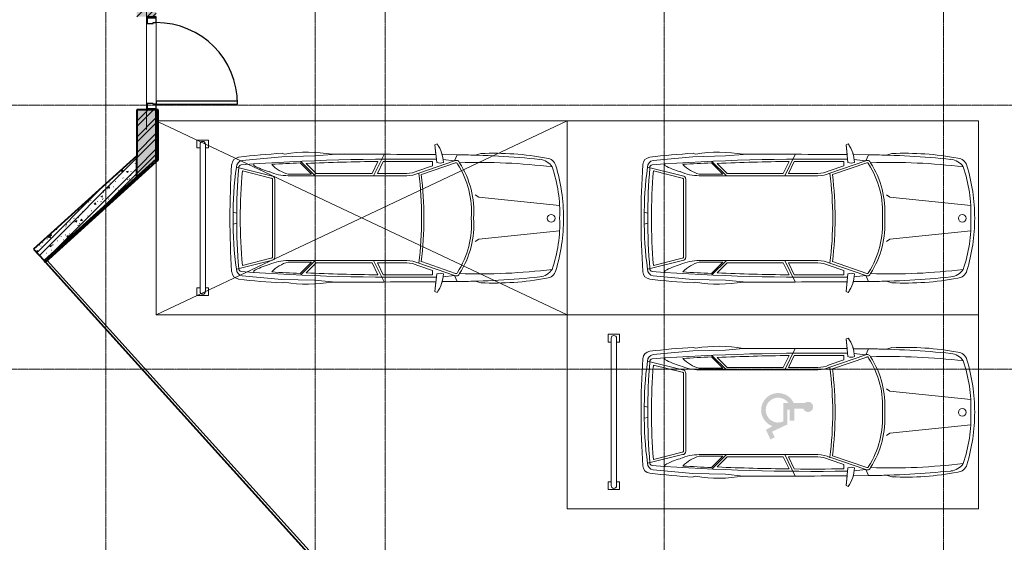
# Model space of a CAD drawing. Header units: millimetres. Extents: x 5617 to 137993, y -10603 to 156644.
# Tile 16 of 79: x 52767 to 65460, y 30870 to 37603. Entities that reach past the tile are written whole.
import ezdxf

# ---------------------------------------------------------------- set-up
doc = ezdxf.new("R2010")
doc.units = ezdxf.units.MM
doc.linetypes.add('ADSK_Линия сетки', pattern=[25, 20, -2.5, 0, -2.5])
doc.linetypes.add('Линия сетки', pattern=[25, 20, -2.5, 0, -2.5])
for name, color, linetype, lineweight in [('Двери', 7, 'Continuous', 18), ('Каркас несущий', 7, 'Continuous', 18), ('Каркас_Импост', 7, 'Continuous', 30), ('Монтажный зазор', 7, 'Continuous', 30), ('Оси', 7, 'Continuous', 9), ('Панель', 7, 'Continuous', 30), ('Парковка', 7, 'Continuous', 18), ('Перекрытия', 7, 'Continuous', 18), ('Стены разрез', 7, 'Continuous', 40), ('Стены штриховка', 7, 'Continuous', 40), ('Элементы узлов', 7, 'Continuous', 18)]:
    doc.layers.add(name, color=color, linetype=linetype, lineweight=lineweight)
pattern_1 = [(50, (0, 0), (218.62117, -19.1268), [22.86, -251.46]), (355, (0, 0), (-42.2919, 229.2684), [18.288, -201.168]), (100.451, (18.22, -1.6), (176.3311, 210.1396), [19.428, -213.708]), (46.184, (0, 60.96), (325.295, -50.4516), [34.29, -377.19]), (96.636, (27.1, 56.76), (284.883, 296.9127), [29.142, -320.562]), (351.184, (0, 60.96), (284.8858, 296.9107), [27.432, -301.752]), (21, (30.48, 45.72), (181.9375, -122.7183), [22.86, -251.46]), (326, (30.48, 45.72), (74.1622, 221.0262), [18.288, -201.168]), (71.451, (45.64, 35.5), (256.10035, 98.30526), [19.428, -213.708]), (37.5, (0, 0), (3.70639, 101.4659), [3.353, -195.377, 3.353, -200.863, -201.93]), (37.5, (0, 0), (3.70639, 101.4659), [-402.946, 3.353, -198.577]), (7.5, (0, 0), (80.18358, 120.21653), [3.353, -113.081, 3.353, -190.805, -76.962]), (7.5, (0, 0), (80.18358, 120.21653), [-310.591, 3.353, -73.609]), (327.5, (-67.97, 0), (162.70865, -6.87497), [3.353, -72.847, 3.353, -234.391, -315.468]), (327.5, (-67.97, 0), (162.70865, -6.87497), [-313.944, 3.353, -312.115]), (317.5, (-98.45, 0), (177.75468, 30.51183), [3.353, -95.707, 3.353, -154.534, -224.028]), (317.5, (-98.45, 0), (177.75468, 30.51183), [-256.946, 3.353, -220.675])]
pattern_2 = [(45, (0, 0), (-101.02788, 101.02788), []), (45, (67.35, 0), (-101.02788, 101.02788), [])]
pattern_3 = [(0, (0, 0), (406.4, 101.6), [33.528, -271.272, 33.528, -271.272, -1625.6]), (0, (0, 0), (406.4, 101.6), [-609.6, 33.528, -576.072, 33.528, -271.272, -711.2]), (0, (0, 0), (406.4, 101.6), [-1524, 33.528, -169.672, 33.528, -474.472]), (120, (152.4, 50.8), (-291.18818, 301.15272), [33.528, -271.272, 33.528, -271.272, -1625.6]), (120, (152.4, 50.8), (-291.18818, 301.15272), [-609.6, 33.528, -576.072, 33.528, -271.272, -711.2]), (120, (152.4, 50.8), (-291.18818, 301.15272), [-1524, 33.528, -169.672, 33.528, -474.472]), (240, (203.2, 254), (-115.21182, -402.75272), [33.528, -271.272, 33.528, -271.272, -1625.6]), (240, (203.2, 254), (-115.21182, -402.75272), [-609.6, 33.528, -576.072, 33.528, -271.272, -711.2]), (240, (203.2, 254), (-115.21182, -402.75272), [-1524, 33.528, -169.672, 33.528, -474.472])]

# ---------------------------------------------------------------- blocks, each defined once
blk = doc.blocks.new('101_Дверь_Однопольная - _ПЧ_Мет_1000х2000_Служеб помещения_EI30_Л-4470681-МКСС_LB01_-7_650__Кабельные конструкции_Лотки_3')
at = {"layer": 'Каркас_Импост', "color": 253, "true_color": 0xaaaaaa}
for p, q in [((-525, 125), (-585, 125)), ((-585, 125), (-585, 10)), ((-585, 10), (-515, 10)), ((-525, 85), (-525, 125)), ((-515, 85), (-525, 85)), ((-515, 10), (-515, 85)), ((525, 85), (515, 85)), ((515, 85), (515, 10)), ((515, 10), (585, 10)), ((585, 125), (525, 125)), ((525, 125), (525, 85)), ((585, 10), (585, 125))]:
    blk.add_line(p, q, dxfattribs=at)
at = {"layer": 'Монтажный зазор', "color": 253, "true_color": 0xaaaaaa}
for p, q in [((-585, 125), (-600, 125)), ((-600, 125), (-600, 10)), ((-600, 10), (-585, 10)), ((-585, 10), (-585, 125)), ((600, 125), (585, 125)), ((585, 125), (585, 10)), ((585, 10), (600, 10)), ((600, 10), (600, 125))]:
    blk.add_line(p, q, dxfattribs=at)
at = {"layer": 'Панель', "color": 253, "true_color": 0xaaaaaa}
for p, q in [((525, 1175), (485, 1175)), ((485, 1175), (485, 125)), ((525, 125), (525, 1175)), ((485, 125), (525, 125))]:
    blk.add_line(p, q, dxfattribs=at)
blk.add_arc((525, 125), 1050, 90, 180, dxfattribs=at)
blk = doc.blocks.new('ПР - _ПЧ_1200_250_Оп250-250_Шаг300_Арм16_Арм10-4470704-МКСС_LB01_-7_650__Кабельные конструкции_Лотки_3')
at = {"layer": 'Каркас несущий', "color": 21, "true_color": 0xffaaaa}
for p, q in [((-850, 0), (850, 0)), ((-850, 0), (850, 0)), ((-600, 0), (600, 0))]:
    blk.add_line(p, q, dxfattribs=at)
blk = doc.blocks.new('199_Парковочные места 3 класса и МГН - Средний класс-5604848-МКСС_LB01_-7_650__Кабельные конструкции_Лотки_3')
at = {"layer": 'Парковка', "color": 253, "true_color": 0xaaaaaa}
for p, q in [((0, -5300), (0, 0)), ((0, 0), (2500, 0)), ((2500, 0), (2500, -5300)), ((2500, -5300), (0, -5300))]:
    blk.add_line(p, q, dxfattribs=at)
at = {"layer": 'Элементы узлов', "color": 253, "true_color": 0xaaaaaa}
for p, q in [((984, -1142), (1090, -99)), ((1524, -1142), (1418, -99)), ((422, -1114), (442, -1185)), ((422, -1114), (442, -1185)), ((953, -1186), (984, -1142)), ((1555, -1186), (1524, -1142)), ((2085, -1114), (2065, -1185)), ((2065, -1185), (2085, -1114)), ((436, -1612), (438, -1418)), ((438, -1418), (436, -1612)), ((515, -1453), (438, -1418)), ((515, -1453), (497, -1605)), ((515, -1453), (673, -1914)), ((543, -1440), (693, -1881)), ((1965, -1440), (1814, -1881)), ((1992, -1453), (1835, -1914)), ((1992, -1453), (2070, -1418)), ((1992, -1453), (2011, -1605)), ((2072, -1612), (2070, -1418)), ((2072, -1612), (2070, -1418)), ((298, -1678), (308, -1707)), ((298, -1678), (308, -1707)), ((308, -1707), (536, -1683)), ((308, -1707), (435, -1693)), ((580, -1736), (525, -1736)), ((580, -1736), (645, -1925)), ((1927, -1736), (1863, -1925)), ((1927, -1736), (1983, -1736)), ((2200, -1707), (1972, -1683)), ((2072, -1693), (2200, -1707)), ((2210, -1678), (2200, -1707)), ((2200, -1707), (2210, -1678)), ((678, -2069), (678, -2449)), ((708, -2069), (708, -3598)), ((1800, -2069), (1800, -3598)), ((1830, -2069), (1830, -2449)), ((708, -2497), (432, -2363)), ((678, -2449), (523, -2374)), ((1800, -2497), (2076, -2363)), ((1830, -2449), (1984, -2374)), ((678, -2516), (524, -2441)), ((678, -2516), (678, -3237)), ((1830, -2516), (1984, -2441)), ((1830, -2516), (1830, -3237)), ((453, -3260), (432, -3033)), ((2054, -3260), (2076, -3033)), ((463, -3682), (453, -3260)), ((708, -3249), (522, -3435)), ((688, -3297), (542, -3443)), ((678, -3237), (549, -3366)), ((688, -3297), (688, -3598)), ((1800, -3249), (1986, -3435)), ((1820, -3297), (1820, -3598)), ((1820, -3297), (1966, -3443)), ((1830, -3237), (1959, -3366)), ((2045, -3682), (2054, -3260)), ((419, -3676), (428, -3642)), ((428, -3642), (419, -3676)), ((2088, -3676), (2079, -3642)), ((2088, -3676), (2079, -3642)), ((512, -4192), (463, -3682)), ((1254, -3771), (754, -3771)), ((1254, -3801), (754, -3801)), ((1254, -3771), (1754, -3771)), ((1254, -3801), (1754, -3801)), ((1996, -4192), (2045, -3682)), ((708, -3817), (596, -4265)), ((738, -3820), (646, -4189)), ((1770, -3820), (1862, -4189)), ((1800, -3817), (1912, -4265)), ((574, -4042), (555, -4042)), ((1933, -4042), (1953, -4042)), ((1188, -4261), (1177, -4307)), ((1320, -4261), (1331, -4307))]:
    blk.add_line(p, q, dxfattribs=at)
blk.add_circle((1256, -208), 49.6, dxfattribs=at)
for centre, radius, start, end in [((1254, -2377), 2329, 90.0001, 106.8716), ((1254, -2377), 2329, 90.0001, 106.8716), ((1178, -1869), 1772, 87.5536, 109.2869), ((1254, -2377), 2329, 73.1284, 89.9999), ((1254, -2377), 2329, 73.1284, 89.9999), ((1329, -1869), 1772, 70.7131, 92.4464), ((617, -279), 137, 106.8716, 175.0665), ((617, -279), 137, 106.8716, 175.0665), ((710, -376), 215, 123.1556, 174.2587), ((8358, -1141), 7822, 173.0609, 181.8195), ((1797, -376), 215, 5.7413, 56.8444), ((-5850, -1141), 7822, 358.1805, 6.9391), ((1890, -279), 137, 4.9335, 73.1284), ((1890, -279), 137, 4.9335, 73.1284), ((3991, -937), 3573, 169.195, 182.843), ((3991, -937), 3573, 169.195, 182.843), ((12318, -1543), 11881, 174.2587, 179.4003), ((-9810, -1543), 11881, 0.5997, 5.7413), ((-1483, -937), 3573, 357.157, 10.805), ((-1483, -937), 3573, 357.157, 10.805), ((12318, -1543), 11881, 178.2769, 179.4003), ((1172, -2380), 1175, 86.0181, 122.5623), ((1172, -2380), 1145, 85.9136, 122.5623), ((1335, -2380), 1175, 57.4377, 93.9819), ((1335, -2380), 1145, 57.2304, 94.0864), ((-9810, -1543), 11881, 0.5997, 1.7231), ((555, -1432), 44.9, 110.1373, 207.9235), ((1953, -1432), 44.9, 332.0765, 69.8627), ((555, -1432), 14.9, 110.1373, 214.6567), ((1953, -1432), 14.9, 325.3433, 79.1758), ((546, -2020), 422, 91.3449, 125.9666), ((546, -2020), 422, 105.0802, 125.9666), ((444, -1640), 101, 335.1844, 24.8156), ((2064, -1640), 101, 155.1844, 204.8156), ((1962, -2020), 422, 54.0334, 88.6551), ((1962, -2020), 422, 54.0334, 74.9198), ((122295, -2694), 121864, 179.52958, 180.15962), ((122295, -2694), 121864, 179.52958, 180.15962), ((30000, -2118), 29508, 179.1634, 184.0543), ((30000, -2118), 29478, 179.2582, 180.4979), ((-27492, -2118), 29508, 355.9457, 0.8366), ((-27492, -2118), 29478, 359.5021, 0.7418), ((-119787, -2694), 121864, 359.84038, 0.47042), ((-119787, -2694), 121864, 359.84038, 0.47042), ((1254, -6445), 4567, 82.6909, 97.3089), ((1254, -6445), 4597, 82.9964, 97.0033), ((308, -2078), 370, 1.3171, 24.386), ((308, -2078), 400, 1.2667, 24.1731), ((2200, -2078), 400, 155.8269, 178.7333), ((2200, -2078), 370, 155.614, 178.6829), ((30000, -2118), 29478, 180.6284, 182.4261), ((-27492, -2118), 29478, 357.5739, 359.3716), ((2198, -3346), 1794, 169.9492, 189.4665), ((2198, -3346), 1794, 169.9492, 189.4665), ((310, -3346), 1794, 350.5335, 10.0508), ((310, -3346), 1794, 350.5335, 10.0508), ((30000, -2118), 29488, 182.5757, 183.2896), ((-27492, -2118), 29488, 356.7104, 357.4243), ((9206, -3182), 8801, 183.2167, 186.8835), ((9206, -3182), 8801, 183.2167, 186.8835), ((270, -3492), 431, 312.4417, 345.7397), ((104, -3598), 603, 335.9999, 0.0001), ((2403, -3598), 603, 179.9999, 204.0001), ((2238, -3492), 431, 194.2603, 227.5583), ((-6698, -3182), 8801, 353.1165, 356.7833), ((-6698, -3182), 8801, 353.1165, 356.7833), ((754, -3817), 46.1, 90, 180), ((754, -3817), 16.1, 90, 189.7873), ((1754, -3817), 46.1, 0, 90), ((1754, -3817), 16.1, 350.2127, 90), ((-103, -3648), 783, 329.8554, 345.5814), ((2611, -3648), 783, 194.4186, 210.1446), ((571, -4224), 103, 186.8835, 266.3593), ((571, -4224), 103, 186.8835, 266.3593), ((593, -4184), 81.1, 185.6929, 272.4229), ((600, -4202), 33.8, 184.0543, 277.095), ((1185, -180), 4128, 261.7908, 270.9499), ((1254, 3792), 8054, 265.3719, 274.6281), ((1254, 2689), 6905, 264.9489, 275.0511), ((1322, -180), 4128, 269.0501, 278.2092), ((1908, -4202), 33.8, 262.905, 355.9457), ((1915, -4184), 81.1, 267.5771, 354.3071), ((1937, -4224), 103, 273.6407, 353.1165), ((1937, -4224), 103, 273.6407, 353.1165), ((1250, 6442), 10791, 266.3593, 270.0213), ((1250, 6442), 10791, 266.3593, 270.0213), ((1258, 6442), 10791, 269.9787, 273.6407), ((1258, 6442), 10791, 269.9787, 273.6407)]:
    blk.add_arc(centre, radius, start, end, dxfattribs=at)
blk = doc.blocks.new('199_Парковочные места 3 класса и МГН - МГН_М1-М3_-5633075-МКСС_LB01_-7_650__Кабельные конструкции_Лотки_3')
at = {"layer": 'Парковка'}
h = blk.add_hatch(color=256, dxfattribs=at)
h.paths.add_polyline_path([(1605, -2681), (1578, -2625), (1504, -2660), (1413, -2465), (1219, -2465), (1219, -2434), (1364, -2434), (1364, -2372), (1207, -2372), (1207, -2258), (1222, -2251), (1234, -2240), (1244, -2226), (1249, -2210), (1251, -2194), (1248, -2177), (1241, -2162), (1231, -2149), (1218, -2139), (1202, -2133), (1186, -2131), (1169, -2133), (1154, -2139), (1141, -2148), (1130, -2161), (1123, -2176), (1120, -2193), (1121, -2209), (1127, -2225), (1136, -2239), (1136, -2380), (1092, -2407), (1056, -2442), (1028, -2485), (1012, -2533), (1006, -2584), (1013, -2634), (1031, -2682), (1059, -2724), (1096, -2759), (1141, -2784), (1190, -2798), (1240, -2801), (1291, -2792), (1337, -2772), (1378, -2741), (1411, -2702), (1434, -2657), (1481, -2739)])
h.paths.add_polyline_path([(1387, -2596), (1378, -2635), (1360, -2671), (1333, -2701), (1300, -2724), (1262, -2738), (1222, -2742), (1182, -2736), (1145, -2720), (1113, -2695), (1089, -2663), (1072, -2626), (1066, -2587), (1070, -2547), (1083, -2509), (1106, -2475), (1136, -2448), (1136, -2517), (1374, -2517), (1385, -2555)])
at = {"layer": 'Парковка', "color": 253, "true_color": 0xaaaaaa}
for p, q in [((0, -5300), (0, 0)), ((0, 0), (2500, 0)), ((2500, 0), (2500, -5300)), ((250, -4625), (250, -4775)), ((250, -4625), (350, -4625)), ((300, -4665), (2200, -4665)), ((350, -4625), (350, -4665)), ((2150, -4625), (2150, -4665)), ((2150, -4625), (2250, -4625)), ((2250, -4625), (2250, -4775)), ((250, -4775), (350, -4775)), ((300, -4735), (2200, -4735)), ((350, -4735), (350, -4775)), ((2150, -4735), (2150, -4775)), ((2150, -4775), (2250, -4775)), ((2500, -5300), (0, -5300))]:
    blk.add_line(p, q, dxfattribs=at)
for centre, start, end in [((300, -4700), 90, 270), ((2200, -4700), 270, 90)]:
    blk.add_arc(centre, 35, start, end, dxfattribs=at)
at = {"layer": 'Элементы узлов', "color": 253, "true_color": 0xaaaaaa}
for p, q in [((984, -1142), (1090, -99)), ((1524, -1142), (1418, -99)), ((422, -1114), (442, -1185)), ((422, -1114), (442, -1185)), ((953, -1186), (984, -1142)), ((1555, -1186), (1524, -1142)), ((2085, -1114), (2065, -1185)), ((2065, -1185), (2085, -1114)), ((436, -1612), (438, -1418)), ((438, -1418), (436, -1612)), ((515, -1453), (438, -1418)), ((515, -1453), (497, -1605)), ((515, -1453), (673, -1914)), ((543, -1440), (693, -1881)), ((1965, -1440), (1814, -1881)), ((1992, -1453), (1835, -1914)), ((1992, -1453), (2070, -1418)), ((1992, -1453), (2011, -1605)), ((2072, -1612), (2070, -1418)), ((2072, -1612), (2070, -1418)), ((298, -1678), (308, -1707)), ((298, -1678), (308, -1707)), ((308, -1707), (536, -1683)), ((308, -1707), (435, -1693)), ((580, -1736), (525, -1736)), ((580, -1736), (645, -1925)), ((1927, -1736), (1863, -1925)), ((1927, -1736), (1983, -1736)), ((2200, -1707), (1972, -1683)), ((2072, -1693), (2200, -1707)), ((2210, -1678), (2200, -1707)), ((2200, -1707), (2210, -1678)), ((678, -2069), (678, -2449)), ((708, -2069), (708, -3598)), ((1800, -2069), (1800, -3598)), ((1830, -2069), (1830, -2449)), ((708, -2497), (432, -2363)), ((678, -2449), (523, -2374)), ((1800, -2497), (2076, -2363)), ((1830, -2449), (1984, -2374)), ((678, -2516), (524, -2441)), ((678, -2516), (678, -3237)), ((1830, -2516), (1984, -2441)), ((1830, -2516), (1830, -3237)), ((453, -3260), (432, -3033)), ((2054, -3260), (2076, -3033)), ((463, -3682), (453, -3260)), ((708, -3249), (522, -3435)), ((688, -3297), (542, -3443)), ((678, -3237), (549, -3366)), ((688, -3297), (688, -3598)), ((1800, -3249), (1986, -3435)), ((1820, -3297), (1820, -3598)), ((1820, -3297), (1966, -3443)), ((1830, -3237), (1959, -3366)), ((2045, -3682), (2054, -3260)), ((419, -3676), (428, -3642)), ((428, -3642), (419, -3676)), ((2088, -3676), (2079, -3642)), ((2088, -3676), (2079, -3642)), ((512, -4192), (463, -3682)), ((1254, -3771), (754, -3771)), ((1254, -3801), (754, -3801)), ((1254, -3771), (1754, -3771)), ((1254, -3801), (1754, -3801)), ((1996, -4192), (2045, -3682)), ((708, -3817), (596, -4265)), ((738, -3820), (646, -4189)), ((1770, -3820), (1862, -4189)), ((1800, -3817), (1912, -4265)), ((574, -4042), (555, -4042)), ((1933, -4042), (1953, -4042)), ((1188, -4261), (1177, -4307)), ((1320, -4261), (1331, -4307))]:
    blk.add_line(p, q, dxfattribs=at)
blk.add_circle((1256, -208), 49.6, dxfattribs=at)
for centre, radius, start, end in [((1254, -2377), 2329, 90.0001, 106.8716), ((1254, -2377), 2329, 90.0001, 106.8716), ((1178, -1869), 1772, 87.5536, 109.2869), ((1254, -2377), 2329, 73.1284, 89.9999), ((1254, -2377), 2329, 73.1284, 89.9999), ((1329, -1869), 1772, 70.7131, 92.4464), ((617, -279), 137, 106.8716, 175.0665), ((617, -279), 137, 106.8716, 175.0665), ((710, -376), 215, 123.1556, 174.2587), ((8358, -1141), 7822, 173.0609, 181.8195), ((1797, -376), 215, 5.7413, 56.8444), ((-5850, -1141), 7822, 358.1805, 6.9391), ((1890, -279), 137, 4.9335, 73.1284), ((1890, -279), 137, 4.9335, 73.1284), ((3991, -937), 3573, 169.195, 182.843), ((3991, -937), 3573, 169.195, 182.843), ((12318, -1543), 11881, 174.2587, 179.4003), ((-9810, -1543), 11881, 0.5997, 5.7413), ((-1483, -937), 3573, 357.157, 10.805), ((-1483, -937), 3573, 357.157, 10.805), ((12318, -1543), 11881, 178.2769, 179.4003), ((1172, -2380), 1175, 86.0181, 122.5623), ((1172, -2380), 1145, 85.9136, 122.5623), ((1335, -2380), 1175, 57.4377, 93.9819), ((1335, -2380), 1145, 57.2304, 94.0864), ((-9810, -1543), 11881, 0.5997, 1.7231), ((555, -1432), 44.9, 110.1373, 207.9235), ((1953, -1432), 44.9, 332.0765, 69.8627), ((555, -1432), 14.9, 110.1373, 214.6567), ((1953, -1432), 14.9, 325.3433, 79.1758), ((546, -2020), 422, 91.3449, 125.9666), ((546, -2020), 422, 105.0802, 125.9666), ((444, -1640), 101, 335.1844, 24.8156), ((2064, -1640), 101, 155.1844, 204.8156), ((1962, -2020), 422, 54.0334, 88.6551), ((1962, -2020), 422, 54.0334, 74.9198), ((122295, -2694), 121864, 179.52958, 180.15962), ((122295, -2694), 121864, 179.52958, 180.15962), ((30000, -2118), 29508, 179.1634, 184.0543), ((30000, -2118), 29478, 179.2582, 180.4979), ((-27492, -2118), 29508, 355.9457, 0.8366), ((-27492, -2118), 29478, 359.5021, 0.7418), ((-119787, -2694), 121864, 359.84038, 0.47042), ((-119787, -2694), 121864, 359.84038, 0.47042), ((1254, -6445), 4567, 82.6909, 97.3089), ((1254, -6445), 4597, 82.9964, 97.0033), ((308, -2078), 370, 1.3171, 24.386), ((308, -2078), 400, 1.2667, 24.1731), ((2200, -2078), 400, 155.8269, 178.7333), ((2200, -2078), 370, 155.614, 178.6829), ((30000, -2118), 29478, 180.6284, 182.4261), ((-27492, -2118), 29478, 357.5739, 359.3716), ((2198, -3346), 1794, 169.9492, 189.4665), ((2198, -3346), 1794, 169.9492, 189.4665), ((310, -3346), 1794, 350.5335, 10.0508), ((310, -3346), 1794, 350.5335, 10.0508), ((30000, -2118), 29488, 182.5757, 183.2896), ((-27492, -2118), 29488, 356.7104, 357.4243), ((9206, -3182), 8801, 183.2167, 186.8835), ((9206, -3182), 8801, 183.2167, 186.8835), ((270, -3492), 431, 312.4417, 345.7397), ((104, -3598), 603, 335.9999, 0.0001), ((2403, -3598), 603, 179.9999, 204.0001), ((2238, -3492), 431, 194.2603, 227.5583), ((-6698, -3182), 8801, 353.1165, 356.7833), ((-6698, -3182), 8801, 353.1165, 356.7833), ((754, -3817), 46.1, 90, 180), ((754, -3817), 16.1, 90, 189.7873), ((1754, -3817), 46.1, 0, 90), ((1754, -3817), 16.1, 350.2127, 90), ((-103, -3648), 783, 329.8554, 345.5814), ((2611, -3648), 783, 194.4186, 210.1446), ((571, -4224), 103, 186.8835, 266.3593), ((571, -4224), 103, 186.8835, 266.3593), ((593, -4184), 81.1, 185.6929, 272.4229), ((600, -4202), 33.8, 184.0543, 277.095), ((1185, -180), 4128, 261.7908, 270.9499), ((1254, 3792), 8054, 265.3719, 274.6281), ((1254, 2689), 6905, 264.9489, 275.0511), ((1322, -180), 4128, 269.0501, 278.2092), ((1908, -4202), 33.8, 262.905, 355.9457), ((1915, -4184), 81.1, 267.5771, 354.3071), ((1937, -4224), 103, 273.6407, 353.1165), ((1937, -4224), 103, 273.6407, 353.1165), ((1250, 6442), 10791, 266.3593, 270.0213), ((1250, 6442), 10791, 266.3593, 270.0213), ((1258, 6442), 10791, 269.9787, 273.6407), ((1258, 6442), 10791, 269.9787, 273.6407)]:
    blk.add_arc(centre, radius, start, end, dxfattribs=at)
blk = doc.blocks.new('199_Парковочные места 3 класса и МГН - Средний класс-V19-МКСС_LB01_-7_650__Кабельные конструкции_Лотки_3')
at = {"layer": 'Парковка', "color": 253, "true_color": 0xaaaaaa}
for p, q in [((0, 0), (2500, -5300)), ((0, -5275), (0, 0)), ((0, 0), (2500, 0)), ((12, -5275), (2500, 0)), ((2500, 0), (2500, -5300)), ((250, -4625), (250, -4775)), ((250, -4625), (350, -4625)), ((300, -4665), (2200, -4665)), ((350, -4625), (350, -4665)), ((2150, -4625), (2150, -4665)), ((2150, -4625), (2250, -4625)), ((2250, -4625), (2250, -4775)), ((250, -4775), (350, -4775)), ((300, -4735), (2200, -4735)), ((350, -4735), (350, -4775)), ((2150, -4735), (2150, -4775)), ((2150, -4775), (2250, -4775)), ((2500, -5300), (529, -5300))]:
    blk.add_line(p, q, dxfattribs=at)
for centre, start, end in [((300, -4700), 90, 270), ((2200, -4700), 270, 90)]:
    blk.add_arc(centre, 35, start, end, dxfattribs=at)
at = {"layer": 'Элементы узлов', "color": 253, "true_color": 0xaaaaaa}
for p, q in [((984, -1142), (1090, -99)), ((1524, -1142), (1418, -99)), ((422, -1114), (442, -1185)), ((422, -1114), (442, -1185)), ((953, -1186), (984, -1142)), ((1555, -1186), (1524, -1142)), ((2085, -1114), (2065, -1185)), ((2065, -1185), (2085, -1114)), ((436, -1612), (438, -1418)), ((438, -1418), (436, -1612)), ((515, -1453), (438, -1418)), ((515, -1453), (497, -1605)), ((515, -1453), (673, -1914)), ((543, -1440), (693, -1881)), ((1965, -1440), (1814, -1881)), ((1992, -1453), (1835, -1914)), ((1992, -1453), (2070, -1418)), ((1992, -1453), (2011, -1605)), ((2072, -1612), (2070, -1418)), ((2072, -1612), (2070, -1418)), ((298, -1678), (308, -1707)), ((298, -1678), (308, -1707)), ((308, -1707), (536, -1683)), ((308, -1707), (435, -1693)), ((580, -1736), (525, -1736)), ((580, -1736), (645, -1925)), ((1927, -1736), (1863, -1925)), ((1927, -1736), (1983, -1736)), ((2200, -1707), (1972, -1683)), ((2072, -1693), (2200, -1707)), ((2210, -1678), (2200, -1707)), ((2200, -1707), (2210, -1678)), ((678, -2069), (678, -2449)), ((708, -2069), (708, -3598)), ((1800, -2069), (1800, -3598)), ((1830, -2069), (1830, -2449)), ((708, -2497), (432, -2363)), ((678, -2449), (523, -2374)), ((1800, -2497), (2076, -2363)), ((1830, -2449), (1984, -2374)), ((678, -2516), (524, -2441)), ((678, -2516), (678, -3237)), ((1830, -2516), (1984, -2441)), ((1830, -2516), (1830, -3237)), ((453, -3260), (432, -3033)), ((2054, -3260), (2076, -3033)), ((463, -3682), (453, -3260)), ((708, -3249), (522, -3435)), ((688, -3297), (542, -3443)), ((678, -3237), (549, -3366)), ((688, -3297), (688, -3598)), ((1800, -3249), (1986, -3435)), ((1820, -3297), (1820, -3598)), ((1820, -3297), (1966, -3443)), ((1830, -3237), (1959, -3366)), ((2045, -3682), (2054, -3260)), ((419, -3676), (428, -3642)), ((428, -3642), (419, -3676)), ((2088, -3676), (2079, -3642)), ((2088, -3676), (2079, -3642)), ((512, -4192), (463, -3682)), ((1254, -3771), (754, -3771)), ((1254, -3801), (754, -3801)), ((1254, -3771), (1754, -3771)), ((1254, -3801), (1754, -3801)), ((1996, -4192), (2045, -3682)), ((708, -3817), (596, -4265)), ((738, -3820), (646, -4189)), ((1770, -3820), (1862, -4189)), ((1800, -3817), (1912, -4265)), ((574, -4042), (555, -4042)), ((1933, -4042), (1953, -4042)), ((1188, -4261), (1177, -4307)), ((1320, -4261), (1331, -4307))]:
    blk.add_line(p, q, dxfattribs=at)
blk.add_circle((1256, -208), 49.6, dxfattribs=at)
for centre, radius, start, end in [((1254, -2377), 2329, 90.0001, 106.8716), ((1254, -2377), 2329, 90.0001, 106.8716), ((1178, -1869), 1772, 87.5536, 109.2869), ((1254, -2377), 2329, 73.1284, 89.9999), ((1254, -2377), 2329, 73.1284, 89.9999), ((1329, -1869), 1772, 70.7131, 92.4464), ((617, -279), 137, 106.8716, 175.0665), ((617, -279), 137, 106.8716, 175.0665), ((710, -376), 215, 123.1556, 174.2587), ((8358, -1141), 7822, 173.0609, 181.8195), ((1797, -376), 215, 5.7413, 56.8444), ((-5850, -1141), 7822, 358.1805, 6.9391), ((1890, -279), 137, 4.9335, 73.1284), ((1890, -279), 137, 4.9335, 73.1284), ((3991, -937), 3573, 169.195, 182.843), ((3991, -937), 3573, 169.195, 182.843), ((12318, -1543), 11881, 174.2587, 179.4003), ((-9810, -1543), 11881, 0.5997, 5.7413), ((-1483, -937), 3573, 357.157, 10.805), ((-1483, -937), 3573, 357.157, 10.805), ((12318, -1543), 11881, 178.2769, 179.4003), ((1172, -2380), 1175, 86.0181, 122.5623), ((1172, -2380), 1145, 85.9136, 122.5623), ((1335, -2380), 1175, 57.4377, 93.9819), ((1335, -2380), 1145, 57.2304, 94.0864), ((-9810, -1543), 11881, 0.5997, 1.7231), ((555, -1432), 44.9, 110.1373, 207.9235), ((1953, -1432), 44.9, 332.0765, 69.8627), ((555, -1432), 14.9, 110.1373, 214.6567), ((1953, -1432), 14.9, 325.3433, 79.1758), ((546, -2020), 422, 91.3449, 125.9666), ((546, -2020), 422, 105.0802, 125.9666), ((444, -1640), 101, 335.1844, 24.8156), ((2064, -1640), 101, 155.1844, 204.8156), ((1962, -2020), 422, 54.0334, 88.6551), ((1962, -2020), 422, 54.0334, 74.9198), ((122295, -2694), 121864, 179.52958, 180.15962), ((122295, -2694), 121864, 179.52958, 180.15962), ((30000, -2118), 29508, 179.1634, 184.0543), ((30000, -2118), 29478, 179.2582, 180.4979), ((-27492, -2118), 29508, 355.9457, 0.8366), ((-27492, -2118), 29478, 359.5021, 0.7418), ((-119787, -2694), 121864, 359.84038, 0.47042), ((-119787, -2694), 121864, 359.84038, 0.47042), ((1254, -6445), 4567, 82.6909, 97.3089), ((1254, -6445), 4597, 82.9964, 97.0033), ((308, -2078), 370, 1.3171, 24.386), ((308, -2078), 400, 1.2667, 24.1731), ((2200, -2078), 400, 155.8269, 178.7333), ((2200, -2078), 370, 155.614, 178.6829), ((30000, -2118), 29478, 180.6284, 182.4261), ((-27492, -2118), 29478, 357.5739, 359.3716), ((2198, -3346), 1794, 169.9492, 189.4665), ((2198, -3346), 1794, 169.9492, 189.4665), ((310, -3346), 1794, 350.5335, 10.0508), ((310, -3346), 1794, 350.5335, 10.0508), ((30000, -2118), 29488, 182.5757, 183.2896), ((-27492, -2118), 29488, 356.7104, 357.4243), ((9206, -3182), 8801, 183.2167, 186.8835), ((9206, -3182), 8801, 183.2167, 186.8835), ((270, -3492), 431, 312.4417, 345.7397), ((104, -3598), 603, 335.9999, 0.0001), ((2403, -3598), 603, 179.9999, 204.0001), ((2238, -3492), 431, 194.2603, 227.5583), ((-6698, -3182), 8801, 353.1165, 356.7833), ((-6698, -3182), 8801, 353.1165, 356.7833), ((754, -3817), 46.1, 90, 180), ((754, -3817), 16.1, 90, 189.7873), ((1754, -3817), 46.1, 0, 90), ((1754, -3817), 16.1, 350.2127, 90), ((-103, -3648), 783, 329.8554, 345.5814), ((2611, -3648), 783, 194.4186, 210.1446), ((571, -4224), 103, 186.8835, 266.3593), ((571, -4224), 103, 186.8835, 266.3593), ((593, -4184), 81.1, 185.6929, 272.4229), ((600, -4202), 33.8, 184.0543, 277.095), ((1185, -180), 4128, 261.7908, 270.9499), ((1254, 3792), 8054, 265.3719, 274.6281), ((1254, 2689), 6905, 264.9489, 275.0511), ((1322, -180), 4128, 269.0501, 278.2092), ((1908, -4202), 33.8, 262.905, 355.9457), ((1915, -4184), 81.1, 267.5771, 354.3071), ((1937, -4224), 103, 273.6407, 353.1165), ((1937, -4224), 103, 273.6407, 353.1165), ((1250, 6442), 10791, 266.3593, 270.0213), ((1250, 6442), 10791, 266.3593, 270.0213), ((1258, 6442), 10791, 269.9787, 273.6407), ((1258, 6442), 10791, 269.9787, 273.6407)]:
    blk.add_arc(centre, radius, start, end, dxfattribs=at)
blk = doc.blocks.new('135_SLK_GD_AR_rvt-1-МКСС_LB01_-7_650__Кабельные конструкции_Лотки_3')
at = {"layer": 'Стены разрез', "lineweight": 9, "true_color": 0xaaaaaa}
h = blk.add_hatch(dxfattribs=at)
h.set_pattern_fill('FP_1', color=253, style=0, pattern_type=2)
h.set_pattern_definition(pattern_1)
h.paths.add_polyline_path([(39950, 35579), (40200, 35805), (40200, 36440), (39950, 36440), (39950, 35849)])
h.paths.add_polyline_path([(40200, 37640), (40200, 43700), (39950, 43700), (39950, 37640), (40085, 37640)])
h = blk.add_hatch(dxfattribs=at)
h.set_pattern_fill('FP_2', color=253, style=0, pattern_type=2)
h.set_pattern_definition(pattern_2)
h.paths.add_polyline_path([(39950, 35579), (40200, 35805), (40200, 36440), (39950, 36440), (39950, 35849)])
h.paths.add_polyline_path([(40200, 37640), (40200, 43700), (39950, 43700), (39950, 37640), (40085, 37640)])
h = blk.add_hatch(dxfattribs=at)
h.set_pattern_fill('FP_4', color=253, style=0, pattern_type=2)
h.set_pattern_definition(pattern_3)
h.paths.add_polyline_path([(40200, 35778), (40220, 35796), (40220, 36440), (40200, 36440), (40200, 35805)])
h.paths.add_polyline_path([(40200, 37640), (40220, 37640), (40220, 37930), (40200, 37930), (40200, 37925)])
h = blk.add_hatch(dxfattribs=at)
h.set_pattern_fill('FP_1', color=253, style=0, pattern_type=2)
h.set_pattern_definition(pattern_1)
h.paths.add_polyline_path([(38754, 34499), (39950, 35579), (39950, 35849), (38620, 34647)])
h = blk.add_hatch(dxfattribs=at)
h.set_pattern_fill('FP_2', color=253, style=0, pattern_type=2)
h.set_pattern_definition(pattern_2)
h.paths.add_polyline_path([(38754, 34499), (39950, 35579), (39950, 35849), (38620, 34647)])
h = blk.add_hatch(dxfattribs=at)
h.set_pattern_fill('FP_4', color=253, style=0, pattern_type=2)
h.set_pattern_definition(pattern_3)
h.paths.add_polyline_path([(38768, 34484), (40200, 35778), (40200, 35805), (38754, 34499)])
at = {"layer": 'Перекрытия', "color": 253, "true_color": 0xaaaaaa}
for p, q in [((40200, 37565), (40200, 36555)), ((38795, 34502), (48588, 23664))]:
    blk.add_line(p, q, dxfattribs=at)
at = {"layer": 'Стены разрез', "color": 253, "true_color": 0xaaaaaa}
for p, q in [((39950, 36440), (39950, 35849)), ((40085, 36440), (39950, 36440)), ((40225, 36440), (40200, 36440)), ((40225, 35794), (40225, 36440)), ((39950, 35849), (38620, 34647)), ((40200, 35805), (38754, 34499)), ((39950, 35579), (40200, 35805)), ((38771, 34480), (40200, 35771)), ((40200, 35771), (40220, 35789)), ((40220, 35789), (40225, 35794)), ((38754, 34499), (39950, 35579)), ((38620, 34647), (38754, 34499)), ((38754, 34499), (38771, 34480)), ((38773, 34481), (38771, 34480)), ((38771, 34480), (50598, 21391)), ((50599, 21393), (38773, 34481))]:
    blk.add_line(p, q, dxfattribs=at)
at = {"layer": 'Стены штриховка', "color": 253, "true_color": 0xaaaaaa}
for p, q in [((40200, 35805), (40200, 36440)), ((40200, 36440), (40200, 35805)), ((40220, 35796), (40220, 36440)), ((39950, 35579), (39950, 35849)), ((38768, 34484), (40200, 35778)), ((40220, 35796), (40200, 35778))]:
    blk.add_line(p, q, dxfattribs=at)
at = {"layer": 'Двери', "color": 253, "lineweight": 18, "true_color": 0xaaaaaa, "rotation": 269.9999999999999}
blk.add_blockref('101_Дверь_Однопольная - _ПЧ_Мет_1000х2000_Служеб помещения_EI30_Л-4470681-МКСС_LB01_-7_650__Кабельные конструкции_Лотки_3', (40075, 37040), dxfattribs=at)
at = {"layer": 'Каркас несущий', "color": 253, "lineweight": 18, "true_color": 0xaaaaaa, "rotation": 269.9999999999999}
blk.add_blockref('ПР - _ПЧ_1200_250_Оп250-250_Шаг300_Арм16_Арм10-4470704-МКСС_LB01_-7_650__Кабельные конструкции_Лотки_3', (40075, 37040), dxfattribs=at)
at = {"layer": 'Парковка', "color": 253, "lineweight": 18, "true_color": 0xaaaaaa, "rotation": 269.9999999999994}
for name, p in [('199_Парковочные места 3 класса и МГН - Средний класс-V19-МКСС_LB01_-7_650__Кабельные конструкции_Лотки_3', (45500, 36300)), ('199_Парковочные места 3 класса и МГН - Средний класс-5604848-МКСС_LB01_-7_650__Кабельные конструкции_Лотки_3', (50800, 36300)), ('199_Парковочные места 3 класса и МГН - МГН_М1-М3_-5633075-МКСС_LB01_-7_650__Кабельные конструкции_Лотки_3', (50800, 33800))]:
    blk.add_blockref(name, p, dxfattribs=at)

msp = doc.modelspace()

# ---------------------------------------------------------------- linework, layer by layer
at = {"layer": 'Оси', "linetype": 'Линия сетки'}
for p, q in [((53876.5, -9728.2), (53876.5, 57523)), ((56576.5, -9728.2), (56576.5, 57523)), ((57476.5, -9728.2), (57476.5, 57523)), ((61076.5, -9728.2), (61076.5, 57523)), ((64676.5, -9728.2), (64676.5, 57523))]:
    msp.add_line(p, q, dxfattribs=at)
at = {"layer": 'Оси', "linetype": 'ADSK_Линия сетки'}
for p, q in [((105516.8, 36500), (28647.1, 36500)), ((105516.8, 33100), (28647.1, 33100))]:
    msp.add_line(p, q, dxfattribs=at)

# ---------------------------------------------------------------- block references
at = {"lineweight": 5}
msp.add_blockref('135_SLK_GD_AR_rvt-1-МКСС_LB01_-7_650__Кабельные конструкции_Лотки_3', (14326.5, 0), dxfattribs=at)

doc.saveas('drawing.dxf')
